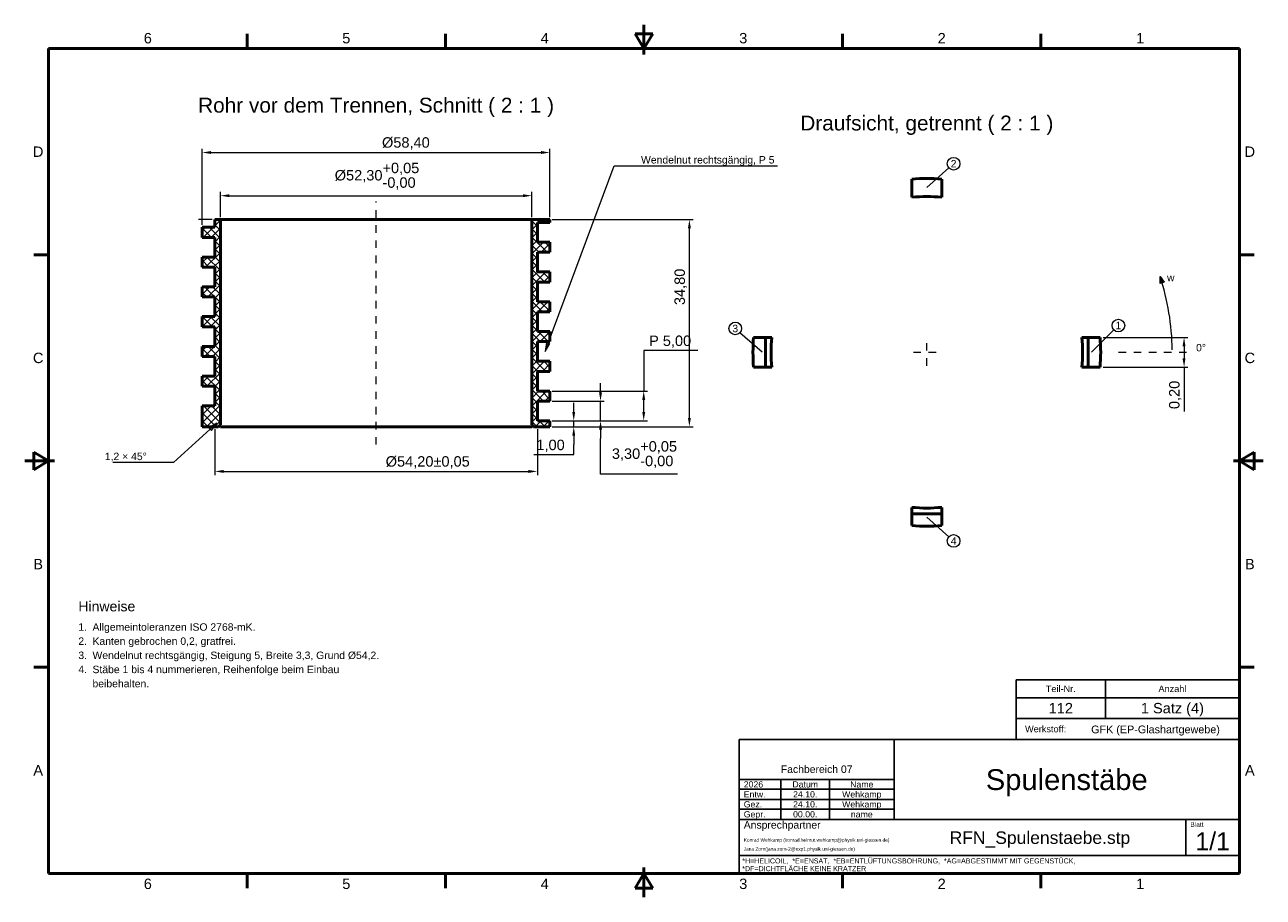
# Model space of a CAD drawing. Header units: inches. Extents: x 0.8 to 17.2, y 0.6 to 12.1.
import ezdxf
from ezdxf.enums import TextEntityAlignment as Align

# ---------------------------------------------------------------- set-up
doc = ezdxf.new("R2010")
doc.units = ezdxf.units.IN
doc.header["$MEASUREMENT"] = 0
doc.linetypes.add('CENTER2', pattern=[1.125, 0.75, -0.125, 0.125, -0.125])
doc.layers.get('0').update_dxf_attribs({"lineweight": 25})
for name, color, linetype, lineweight in [('BEMASSUNG', 7, 'Continuous', 18), ('MITTELLINIE', 7, 'CENTER2', 18), ('RAHMEN', 7, 'Continuous', 50), ('SCHRAFFUR', 7, 'Continuous', 18), ('SCHRIFTFELD', 7, 'Continuous', 25), ('SICHTKANTE', 7, 'Continuous', 50), ('TEXT', 7, 'Continuous', 18)]:
    doc.layers.add(name, color=color, linetype=linetype, lineweight=lineweight)
doc.styles.add('ISO_14', font='arial.ttf')
doc.styles.add('ISO_15', font='arial.ttf')
doc.styles.add('ISO_20', font='arial.ttf')
doc.styles.add('ISO_72', font='arial.ttf')
doc.styles.add('ISO_73', font='arial.ttf')
doc.styles.add('ISO_75', font='arial.ttf')
doc.styles.add('ISO_78', font='arial.ttf')
doc.styles.add('ISO_79', font='arial.ttf')
doc.styles.add('ISO_80', font='arial.ttf')
doc.styles.add('ISO_81', font='arial.ttf')
doc.styles.add('ISO_82', font='arial.ttf')
doc.styles.add('ISO_83', font='arial.ttf')
doc.styles.add('ISO_86', font='arial.ttf')
doc.styles.add('ISO_89', font='arial.ttf')
doc.styles.add('ISO_92', font='arial.ttf')
doc.styles.add('ISO_95', font='arial.ttf')
doc.styles.add('ISO_96', font='arial.ttf')
doc.styles.add('ISO_97', font='arial.ttf')
doc.styles.add('ISO_98', font='arial.ttf')
doc.styles.add('ISO_99', font='arial.ttf')
doc.styles.add('ISO_DWG_RFN', font='arial.ttf')
doc.styles.add('Text Style102', font='arial.ttf')
doc.dimstyles.new('DWG_RFN', dxfattribs={"dimtxt": 0.137795, "dimasz": 0.11811, "dimexe": 0.049213, "dimexo": 0.031496, "dimgap": 0.031496, "dimtad": 1, "dimlfac": 25.4, "dimtxsty": 'ISO_DWG_RFN', "dimcen": 2.5, "dimclrd": 7, "dimclre": 7, "dimclrt": 7, "dimadec": 1, "dimazin": 3, "dimtfac": 1, "dimtmove": 0, "dimatfit": 3, "dimfxl": 0, "dimlwd": 18, "dimlwe": 18})

# ---------------------------------------------------------------- blocks, each defined once
blk = doc.blocks.new('Leader Text1')
at = {"layer": 'BEMASSUNG', "color": 7, "lineweight": 18}
for p, q in [((7.742, 7.904), (8.614, 10.246)), ((8.614, 10.246), (8.929, 10.246)), ((7.72, 7.912), (7.701, 7.793)), ((7.742, 7.904), (7.701, 7.793)), ((7.701, 7.793), (7.764, 7.896)), ((7.764, 7.896), (7.72, 7.912))]:
    blk.add_line(p, q, dxfattribs=at)
at = {"layer": 'BEMASSUNG', "color": 7, "lineweight": 18, "flags": 128}
blk.add_lwpolyline([(7.72, 7.912), (7.701, 7.793), (7.764, 7.896), (7.72, 7.912)], dxfattribs=at)
at = {"layer": 'BEMASSUNG', "color": 7}
blk.add_solid([(7.72, 7.912), (7.701, 7.793), (7.764, 7.896), (7.72, 7.912)], dxfattribs=at)
blk = doc.blocks.new('Leader Text2')
at = {"layer": 'BEMASSUNG', "color": 7, "lineweight": 18}
for p, q in [((3.271, 6.765), (2.787, 6.325)), ((3.358, 6.844), (3.255, 6.782)), ((3.255, 6.782), (3.287, 6.748)), ((3.271, 6.765), (3.358, 6.844)), ((3.287, 6.748), (3.358, 6.844)), ((2.787, 6.325), (2.472, 6.325))]:
    blk.add_line(p, q, dxfattribs=at)
at = {"layer": 'BEMASSUNG', "color": 7, "lineweight": 18, "flags": 128}
blk.add_lwpolyline([(3.287, 6.748), (3.358, 6.844), (3.255, 6.782), (3.287, 6.748)], dxfattribs=at)
at = {"layer": 'BEMASSUNG', "color": 7}
blk.add_solid([(3.287, 6.748), (3.358, 6.844), (3.255, 6.782), (3.287, 6.748)], dxfattribs=at)
blk = doc.blocks.new('Hatch_1')
at = {"layer": 'SCHRAFFUR', "color": 7, "linetype": 'Continuous', "lineweight": 18}
for p, q in [((6.783, 9.011), (6.812, 9.039)), ((6.858, 8.946), (6.783, 9.02)), ((6.91, 9), (6.871, 9.039)), ((6.879, 9), (6.918, 9.039)), ((7.016, 9), (6.977, 9.039)), ((6.985, 9), (7.024, 9.039)), ((6.783, 8.905), (6.858, 8.98)), ((6.858, 8.84), (6.783, 8.914)), ((6.783, 8.799), (6.858, 8.874)), ((6.985, 8.606), (6.783, 8.808)), ((6.783, 8.693), (6.858, 8.767)), ((6.783, 8.587), (6.937, 8.74)), ((6.879, 8.606), (6.783, 8.702)), ((6.909, 8.606), (7.024, 8.721)), ((7.024, 8.674), (6.958, 8.74)), ((6.858, 8.521), (6.783, 8.596)), ((6.783, 8.481), (6.858, 8.555)), ((7.015, 8.606), (7.024, 8.615)), ((6.858, 8.415), (6.783, 8.49)), ((6.783, 8.374), (6.858, 8.449)), ((6.955, 8.213), (6.783, 8.384)), ((6.783, 8.268), (6.862, 8.346)), ((6.783, 8.162), (6.968, 8.346)), ((6.858, 8.203), (6.783, 8.278)), ((7.024, 8.25), (6.927, 8.346)), ((6.94, 8.213), (7.024, 8.296)), ((6.858, 8.097), (6.783, 8.172)), ((6.783, 8.056), (6.858, 8.131)), ((6.858, 7.991), (6.783, 8.066)), ((6.783, 7.95), (6.858, 8.025)), ((6.924, 7.819), (6.783, 7.96)), ((6.783, 7.844), (6.892, 7.953)), ((6.864, 7.819), (6.998, 7.953)), ((7.024, 7.826), (6.896, 7.953)), ((6.97, 7.819), (7.024, 7.872)), ((7.024, 7.932), (7.003, 7.953)), ((6.858, 7.779), (6.783, 7.854)), ((6.783, 7.738), (6.858, 7.813)), ((6.858, 7.673), (6.783, 7.748)), ((6.783, 7.632), (6.858, 7.707)), ((6.858, 7.567), (6.783, 7.642)), ((6.783, 7.526), (6.858, 7.601)), ((6.783, 7.42), (6.923, 7.559)), ((6.894, 7.425), (6.783, 7.535)), ((7, 7.425), (6.866, 7.559)), ((6.895, 7.425), (7.024, 7.554)), ((7.024, 7.507), (6.972, 7.559)), ((6.858, 7.355), (6.783, 7.429)), ((6.783, 7.314), (6.858, 7.389)), ((7.001, 7.425), (7.024, 7.448)), ((6.858, 7.249), (6.783, 7.323)), ((6.783, 7.208), (6.858, 7.283)), ((6.969, 7.031), (6.783, 7.217)), ((6.783, 7.102), (6.858, 7.176)), ((6.783, 6.996), (6.953, 7.165)), ((6.863, 7.031), (6.783, 7.111)), ((6.925, 7.031), (7.024, 7.13)), ((7.024, 7.083), (6.941, 7.165)), ((6.858, 6.93), (6.783, 7.005)), ((6.783, 6.89), (6.858, 6.964)), ((6.858, 6.824), (6.783, 6.899)), ((6.783, 6.783), (6.858, 6.858)), ((6.939, 6.638), (6.783, 6.793)), ((6.783, 6.677), (6.878, 6.772)), ((6.783, 6.571), (6.984, 6.772)), ((7.024, 6.659), (6.911, 6.772)), ((7.024, 6.765), (7.017, 6.772)), ((6.858, 6.612), (6.783, 6.687)), ((6.858, 6.506), (6.783, 6.581)), ((6.956, 6.638), (7.024, 6.705)), ((6.783, 6.465), (6.858, 6.54)), ((6.858, 6.4), (6.783, 6.475)), ((6.783, 6.359), (6.858, 6.434)), ((6.853, 6.299), (6.783, 6.369)), ((6.83, 6.299), (6.908, 6.378)), ((6.959, 6.299), (6.88, 6.378)), ((6.936, 6.299), (7.014, 6.378)), ((7.024, 6.341), (6.986, 6.378))]:
    blk.add_line(p, q, dxfattribs=at)
blk = doc.blocks.new('Hatch_2')
at = {"layer": 'SCHRAFFUR', "color": 7, "linetype": 'Continuous', "lineweight": 18}
for p, q in [((2.591, 8.955), (2.665, 9.029)), ((2.665, 9.002), (2.628, 9.039)), ((2.425, 8.895), (2.467, 8.937)), ((2.546, 8.803), (2.425, 8.924)), ((2.439, 8.803), (2.573, 8.937)), ((2.665, 8.79), (2.518, 8.937)), ((2.545, 8.803), (2.665, 8.923)), ((2.665, 8.896), (2.591, 8.971)), ((2.44, 8.803), (2.425, 8.818)), ((2.591, 8.742), (2.665, 8.817)), ((2.665, 8.684), (2.591, 8.759)), ((2.591, 8.636), (2.665, 8.711)), ((2.425, 8.471), (2.498, 8.543)), ((2.47, 8.409), (2.665, 8.605)), ((2.665, 8.366), (2.488, 8.543)), ((2.665, 8.578), (2.591, 8.652)), ((2.665, 8.472), (2.591, 8.546)), ((2.515, 8.409), (2.425, 8.5)), ((2.576, 8.409), (2.665, 8.499)), ((2.591, 8.318), (2.665, 8.393)), ((2.665, 8.259), (2.591, 8.334)), ((2.591, 8.212), (2.665, 8.287)), ((2.665, 8.153), (2.591, 8.228)), ((2.425, 8.047), (2.528, 8.15)), ((2.485, 8.016), (2.425, 8.075)), ((2.665, 7.941), (2.457, 8.15)), ((2.5, 8.016), (2.665, 8.181)), ((2.665, 8.047), (2.563, 8.15)), ((2.591, 8), (2.665, 8.075)), ((2.591, 7.894), (2.665, 7.969)), ((2.665, 7.835), (2.591, 7.91)), ((2.591, 7.788), (2.665, 7.863)), ((2.425, 7.728), (2.453, 7.756)), ((2.425, 7.622), (2.559, 7.756)), ((2.56, 7.622), (2.426, 7.756)), ((2.531, 7.622), (2.665, 7.757)), ((2.665, 7.623), (2.532, 7.756)), ((2.665, 7.729), (2.591, 7.804)), ((2.454, 7.622), (2.425, 7.651)), ((2.591, 7.576), (2.665, 7.65)), ((2.665, 7.517), (2.591, 7.592)), ((2.591, 7.47), (2.665, 7.544)), ((2.665, 7.411), (2.591, 7.486)), ((2.591, 7.364), (2.665, 7.438)), ((2.665, 7.305), (2.591, 7.38)), ((2.425, 7.304), (2.483, 7.362)), ((2.53, 7.228), (2.425, 7.333)), ((2.455, 7.228), (2.589, 7.362)), ((2.665, 7.199), (2.502, 7.362)), ((2.561, 7.228), (2.665, 7.332)), ((2.591, 7.151), (2.665, 7.226)), ((2.665, 7.093), (2.591, 7.168)), ((2.591, 7.045), (2.665, 7.12)), ((2.665, 6.987), (2.591, 7.061)), ((2.425, 6.88), (2.514, 6.969)), ((2.499, 6.835), (2.425, 6.909)), ((2.665, 6.775), (2.471, 6.969)), ((2.486, 6.835), (2.665, 7.014)), ((2.665, 6.881), (2.577, 6.969)), ((2.591, 6.833), (2.665, 6.908)), ((2.591, 6.727), (2.665, 6.802)), ((2.665, 6.668), (2.591, 6.743)), ((2.425, 6.35), (2.665, 6.59)), ((2.425, 6.562), (2.438, 6.575)), ((2.425, 6.456), (2.544, 6.575)), ((2.665, 6.35), (2.441, 6.575)), ((2.665, 6.456), (2.547, 6.575)), ((2.591, 6.621), (2.665, 6.696)), ((2.665, 6.562), (2.591, 6.637)), ((2.61, 6.299), (2.425, 6.484)), ((2.481, 6.299), (2.665, 6.484)), ((2.504, 6.299), (2.425, 6.378)), ((2.587, 6.299), (2.665, 6.378))]:
    blk.add_line(p, q, dxfattribs=at)
blk = doc.blocks.new('*D11')
at = {"layer": 'BEMASSUNG', "color": 7, "lineweight": 18, "transparency": 16777216}
for p, q in [((7.795, 9.537), (9.658, 9.537)), ((9.608, 6.915), (9.608, 9.419)), ((7.795, 6.797), (9.658, 6.797))]:
    blk.add_line(p, q, dxfattribs=at)
at = {"layer": 'BEMASSUNG', "color": 7, "transparency": 16777216}
for points in [[(9.589, 9.419), (9.628, 9.419), (9.608, 9.537)], [(9.589, 6.915), (9.628, 6.915), (9.608, 6.797)]]:
    blk.add_solid(points, dxfattribs=at)
at = {"layer": 'Defpoints', "color": 0, "transparency": 16777216}
for p in [(7.764, 9.537), (9.608, 9.537), (7.764, 6.797)]:
    blk.add_point(p, dxfattribs=at)
at = {"layer": 'BEMASSUNG', "color": 7, "lineweight": 18, "transparency": 16777216, "insert": (9.411, 8.406), "char_height": 0.1378, "attachment_point": 1, "rotation": 90, "style": 'ISO_DWG_RFN'}
blk.add_mtext('\\A1;{34,80}', dxfattribs=at)
blk = doc.blocks.new('*D12')
at = {"layer": 'BEMASSUNG', "color": 7, "lineweight": 18, "transparency": 16777216}
for p, q in [((9.718, 7.806), (9.004, 7.806)), ((9.004, 7.806), (9.004, 7.27)), ((7.795, 7.27), (9.054, 7.27)), ((9.004, 6.994), (9.004, 7.152)), ((7.795, 6.876), (9.054, 6.876))]:
    blk.add_line(p, q, dxfattribs=at)
at = {"layer": 'BEMASSUNG', "color": 7, "transparency": 16777216}
for points in [[(8.985, 7.152), (9.024, 7.152), (9.004, 7.27)], [(8.985, 6.994), (9.024, 6.994), (9.004, 6.876)]]:
    blk.add_solid(points, dxfattribs=at)
at = {"layer": 'Defpoints', "color": 0, "transparency": 16777216}
for p in [(7.764, 7.27), (9.004, 7.27), (7.764, 6.876)]:
    blk.add_point(p, dxfattribs=at)
at = {"layer": 'BEMASSUNG', "color": 7, "lineweight": 18, "transparency": 16777216, "insert": (9.075, 8.003), "char_height": 0.1378, "attachment_point": 1, "style": 'ISO_DWG_RFN'}
blk.add_mtext('\\A1;{P 5,00}', dxfattribs=at)
blk = doc.blocks.new('*D13')
at = {"layer": 'BEMASSUNG', "color": 7, "lineweight": 18, "transparency": 16777216}
for p, q in [((8.433, 7.254), (8.433, 7.372)), ((7.795, 7.136), (8.482, 7.136)), ((8.433, 6.876), (8.433, 7.136)), ((7.795, 6.876), (8.482, 6.876)), ((8.433, 6.758), (8.433, 6.64)), ((8.433, 6.171), (8.433, 6.64)), ((9.449, 6.171), (8.433, 6.171))]:
    blk.add_line(p, q, dxfattribs=at)
at = {"layer": 'BEMASSUNG', "color": 7, "transparency": 16777216}
for points in [[(8.413, 7.254), (8.453, 7.254), (8.433, 7.136)], [(8.413, 6.758), (8.453, 6.758), (8.433, 6.876)]]:
    blk.add_solid(points, dxfattribs=at)
at = {"layer": 'Defpoints', "color": 0, "transparency": 16777216}
for p in [(7.764, 7.136), (8.433, 7.136), (7.764, 6.876)]:
    blk.add_point(p, dxfattribs=at)
at = {"layer": 'BEMASSUNG', "color": 7, "lineweight": 18, "transparency": 16777216, "insert": (8.583, 6.607), "char_height": 0.1378, "attachment_point": 1, "style": 'ISO_DWG_RFN'}
blk.add_mtext('\\A1;{3,30\\S+0,05^ -0,00;}', dxfattribs=at)
blk = doc.blocks.new('*D14')
at = {"layer": 'BEMASSUNG', "color": 7, "lineweight": 18, "transparency": 16777216}
for p, q in [((8.079, 6.994), (8.079, 7.112)), ((7.795, 6.876), (8.128, 6.876)), ((7.795, 6.797), (8.128, 6.797)), ((8.079, 6.797), (8.079, 6.876)), ((8.079, 6.679), (8.079, 6.561)), ((8.079, 6.429), (8.079, 6.561)), ((7.553, 6.429), (8.079, 6.429))]:
    blk.add_line(p, q, dxfattribs=at)
at = {"layer": 'BEMASSUNG', "color": 7, "transparency": 16777216}
for points in [[(8.059, 6.994), (8.098, 6.994), (8.079, 6.876)], [(8.059, 6.679), (8.098, 6.679), (8.079, 6.797)]]:
    blk.add_solid(points, dxfattribs=at)
at = {"layer": 'Defpoints', "color": 0, "transparency": 16777216}
for p in [(7.764, 6.876), (7.764, 6.797), (8.079, 6.876)]:
    blk.add_point(p, dxfattribs=at)
at = {"layer": 'BEMASSUNG', "color": 7, "lineweight": 18, "transparency": 16777216, "insert": (7.585, 6.626), "char_height": 0.1378, "attachment_point": 1, "style": 'ISO_DWG_RFN'}
blk.add_mtext('\\A1;{1,00}', dxfattribs=at)
blk = doc.blocks.new('*D15')
at = {"layer": 'BEMASSUNG', "color": 7, "lineweight": 18, "transparency": 16777216}
for p, q in [((3.331, 6.766), (3.331, 6.157)), ((7.598, 6.766), (7.598, 6.157)), ((3.449, 6.207), (7.48, 6.207))]:
    blk.add_line(p, q, dxfattribs=at)
at = {"layer": 'BEMASSUNG', "color": 7, "transparency": 16777216}
for points in [[(3.449, 6.226), (3.449, 6.187), (3.331, 6.207)], [(7.48, 6.226), (7.48, 6.187), (7.598, 6.207)]]:
    blk.add_solid(points, dxfattribs=at)
at = {"layer": 'Defpoints', "color": 0, "transparency": 16777216}
for p in [(3.331, 6.797), (7.598, 6.797), (7.598, 6.207)]:
    blk.add_point(p, dxfattribs=at)
at = {"layer": 'BEMASSUNG', "color": 7, "lineweight": 18, "transparency": 16777216, "insert": (5.592, 6.408), "char_height": 0.1378, "attachment_point": 1, "style": 'ISO_DWG_RFN'}
blk.add_mtext('\\A1;{Ø54,20±0,05}', dxfattribs=at)
blk = doc.blocks.new('*D16')
at = {"layer": 'BEMASSUNG', "color": 7, "lineweight": 18, "transparency": 16777216}
for p, q in [((3.165, 9.569), (3.165, 10.472)), ((3.283, 10.423), (7.646, 10.423)), ((7.764, 9.569), (7.764, 10.472))]:
    blk.add_line(p, q, dxfattribs=at)
at = {"layer": 'BEMASSUNG', "color": 7, "transparency": 16777216}
for points in [[(3.283, 10.443), (3.283, 10.404), (3.165, 10.423)], [(7.646, 10.443), (7.646, 10.404), (7.764, 10.423)]]:
    blk.add_solid(points, dxfattribs=at)
at = {"layer": 'Defpoints', "color": 0, "transparency": 16777216}
for p in [(7.764, 10.423), (3.165, 9.537), (7.764, 9.537)]:
    blk.add_point(p, dxfattribs=at)
at = {"layer": 'BEMASSUNG', "color": 7, "lineweight": 18, "transparency": 16777216, "insert": (5.543, 10.625), "char_height": 0.1378, "attachment_point": 1, "style": 'ISO_DWG_RFN'}
blk.add_mtext('\\A1;{Ø58,40}', dxfattribs=at)
blk = doc.blocks.new('*D17')
at = {"layer": 'BEMASSUNG', "color": 7, "lineweight": 18, "transparency": 16777216}
for p, q in [((3.406, 9.569), (3.406, 9.902)), ((3.524, 9.852), (7.406, 9.852)), ((7.524, 9.569), (7.524, 9.902))]:
    blk.add_line(p, q, dxfattribs=at)
at = {"layer": 'BEMASSUNG', "color": 7, "transparency": 16777216}
for points in [[(3.524, 9.872), (3.524, 9.833), (3.406, 9.852)], [(7.406, 9.872), (7.406, 9.833), (7.524, 9.852)]]:
    blk.add_solid(points, dxfattribs=at)
at = {"layer": 'Defpoints', "color": 0, "transparency": 16777216}
for p in [(7.524, 9.852), (3.406, 9.537), (7.524, 9.537)]:
    blk.add_point(p, dxfattribs=at)
at = {"layer": 'BEMASSUNG', "color": 7, "lineweight": 18, "transparency": 16777216, "insert": (4.918, 10.288), "char_height": 0.1378, "attachment_point": 1, "style": 'ISO_DWG_RFN'}
blk.add_mtext('\\A1;{Ø52,30\\S+0,05^ -0,00;}', dxfattribs=at)
blk = doc.blocks.new('*D18')
at = {"layer": 'BEMASSUNG', "color": 7, "lineweight": 18, "transparency": 16777216}
for p, q in [((15.079, 7.978), (16.199, 7.978)), ((16.15, 7.86), (16.15, 7.703)), ((15.079, 7.585), (16.199, 7.585)), ((16.15, 7.585), (16.15, 6.999))]:
    blk.add_line(p, q, dxfattribs=at)
at = {"layer": 'BEMASSUNG', "color": 7, "transparency": 16777216}
for points in [[(16.13, 7.86), (16.169, 7.86), (16.15, 7.978)], [(16.13, 7.703), (16.169, 7.703), (16.15, 7.585)]]:
    blk.add_solid(points, dxfattribs=at)
at = {"layer": 'Defpoints', "color": 0, "transparency": 16777216}
for p in [(15.047, 7.978), (15.047, 7.585), (16.15, 7.585)]:
    blk.add_point(p, dxfattribs=at)
at = {"layer": 'BEMASSUNG', "color": 7, "lineweight": 18, "transparency": 16777216, "insert": (15.952, 7.031), "char_height": 0.1378, "attachment_point": 1, "rotation": 90, "style": 'ISO_DWG_RFN'}
blk.add_mtext('\\A1;{0,20}', dxfattribs=at)

msp = doc.modelspace()

# ---------------------------------------------------------------- hatches: boundary and pattern name
at = {"layer": 'BEMASSUNG'}
msp.add_hatch(color=7, dxfattribs=at).paths.add_polyline_path([(15.88632, 8.71012), (15.8339, 8.69309), (15.83335, 8.78398)])

# ---------------------------------------------------------------- linework, layer by layer
for p, q in [((8.92913, 10.24606), (10.77277, 10.24606)), ((12.74803, 9.96063), (13.03983, 10.22001)), ((3.29921, 9.5374), (3.11614, 9.5374)), ((3.16535, 9.46654), (3.16535, 9.58661)), ((15.83335, 8.78398), (15.88632, 8.71012)), ((15.8339, 8.69309), (15.83335, 8.78398)), ((15.88632, 8.71012), (15.8339, 8.69309)), ((10.5689, 7.7815), (10.2771, 8.04088)), ((14.92717, 7.7815), (15.22234, 8.07667)), ((2.47244, 6.3248), (1.98524, 6.3248)), ((12.74803, 5.60236), (13.03983, 5.34298))]:
    msp.add_line(p, q, dxfattribs=at)
for centre in [(13.10236, 10.27559), (15.2815, 8.13583), (10.21457, 8.09646), (13.10236, 5.2874)]:
    msp.add_circle(centre, 0.08366, dxfattribs=at)
msp.add_arc((12.74982, 7.77601), 3.24409, 0.668827, 18.101864, dxfattribs=at)
at = {"layer": 'MITTELLINIE', "ltscale": 0.089239}
msp.add_line((5.46457, 6.56102), (5.46457, 9.77362), dxfattribs=at)
at = {"layer": 'MITTELLINIE', "ltscale": 0.07874}
for p, q in [((12.74803, 7.60433), (12.74803, 7.95866)), ((12.57087, 7.7815), (12.9252, 7.7815))]:
    msp.add_line(p, q, dxfattribs=at)
at = {"layer": 'MITTELLINIE', "ltscale": 0.093322}
msp.add_line((15.28346, 7.7815), (16.22835, 7.7815), dxfattribs=at)
at = {"layer": 'RAHMEN'}
for p, q in [((3.75853, 11.79724), (3.75853, 11.99409)), ((6.3832, 11.79724), (6.3832, 11.99409)), ((9.12598, 11.99409), (8.88976, 11.99409)), ((8.88976, 11.99409), (9.00787, 11.79724)), ((9.00787, 12.1122), (9.00787, 11.7185)), ((9.00787, 11.79724), (9.12598, 11.99409)), ((9.00787, 11.79724), (9.00787, 11.99409)), ((11.63255, 11.79724), (11.63255, 11.99409)), ((14.25722, 11.79724), (14.25722, 11.99409)), ((16.88189, 11.79724), (1.13386, 11.79724)), ((1.13386, 11.79724), (1.13386, 0.89173)), ((16.88189, 0.89173), (16.88189, 11.79724)), ((1.13386, 9.07087), (0.93701, 9.07087)), ((16.88189, 9.07087), (17.07874, 9.07087)), ((1.13386, 6.34449), (0.93701, 6.4626)), ((0.93701, 6.4626), (0.93701, 6.22638)), ((17.07874, 6.4626), (16.88189, 6.34449)), ((17.07874, 6.22638), (17.07874, 6.4626)), ((0.8189, 6.34449), (1.2126, 6.34449)), ((1.13386, 6.34449), (0.93701, 6.34449)), ((0.93701, 6.22638), (1.13386, 6.34449)), ((17.19685, 6.34449), (16.80315, 6.34449)), ((16.88189, 6.34449), (17.07874, 6.34449)), ((16.88189, 6.34449), (17.07874, 6.22638)), ((1.13386, 3.61811), (0.93701, 3.61811)), ((16.88189, 3.61811), (17.07874, 3.61811)), ((1.13386, 0.89173), (16.88189, 0.89173)), ((3.75853, 0.89173), (3.75853, 0.69488)), ((6.3832, 0.89173), (6.3832, 0.69488)), ((9.00787, 0.89173), (8.88976, 0.69488)), ((9.00787, 0.57677), (9.00787, 0.97047)), ((9.12598, 0.69488), (9.00787, 0.89173)), ((9.00787, 0.89173), (9.00787, 0.69488)), ((11.63255, 0.89173), (11.63255, 0.69488)), ((14.25722, 0.89173), (14.25722, 0.69488)), ((8.88976, 0.69488), (9.12598, 0.69488))]:
    msp.add_line(p, q, dxfattribs=at)
at = {"layer": 'SCHRIFTFELD'}
for p, q in [((13.92913, 3.45079), (13.92913, 2.66339)), ((13.92913, 3.45079), (16.88189, 3.45079)), ((15.11024, 3.45079), (15.11024, 2.93898)), ((13.92913, 3.21457), (16.88189, 3.21457)), ((13.92913, 2.93898), (16.88189, 2.93898)), ((16.88189, 2.66339), (10.26772, 2.66339)), ((10.26772, 2.66339), (10.26772, 0.89173)), ((12.31496, 2.66339), (12.31496, 1.60433)), ((16.88189, 0.89173), (16.88189, 2.66339)), ((10.26772, 2.13189), (12.31496, 2.13189)), ((10.8189, 2.13189), (10.8189, 1.60433)), ((11.46063, 2.13189), (11.46063, 1.60433)), ((10.26772, 2.00591), (12.31496, 2.00591)), ((10.26772, 1.86811), (12.31496, 1.86811)), ((10.26772, 1.74213), (12.31496, 1.74213)), ((10.26772, 1.60433), (16.88189, 1.60433)), ((16.17323, 1.60433), (16.17323, 1.12795)), ((10.26772, 1.12795), (16.88189, 1.12795)), ((10.26772, 0.89173), (16.88189, 0.89173))]:
    msp.add_line(p, q, dxfattribs=at)
at = {"layer": 'SICHTKANTE'}
for p, q in [((12.55118, 9.83112), (12.55118, 10.07227)), ((12.94488, 9.83112), (12.94488, 10.07227)), ((3.33071, 9.43504), (3.33071, 9.5374)), ((3.33071, 9.5374), (3.40551, 9.5374)), ((3.40551, 9.5374), (3.40551, 6.82087)), ((3.40551, 9.5374), (7.52362, 9.5374)), ((7.76378, 9.5374), (7.52362, 9.5374)), ((7.52362, 9.5374), (7.52362, 6.82087)), ((7.76378, 9.49803), (7.76378, 9.5374)), ((3.16535, 9.30118), (3.16535, 9.43504)), ((3.16535, 9.43504), (3.33071, 9.43504)), ((7.59843, 9.23819), (7.59843, 9.49803)), ((7.59843, 9.49803), (7.76378, 9.49803)), ((3.33071, 9.30118), (3.16535, 9.30118)), ((3.33071, 9.04134), (3.33071, 9.30118)), ((7.76378, 9.23819), (7.59843, 9.23819)), ((7.76378, 9.10433), (7.76378, 9.23819)), ((3.16535, 8.90748), (3.16535, 9.04134)), ((3.16535, 9.04134), (3.33071, 9.04134)), ((7.59843, 8.84449), (7.59843, 9.10433)), ((7.59843, 9.10433), (7.76378, 9.10433)), ((3.33071, 8.90748), (3.16535, 8.90748)), ((3.33071, 8.64764), (3.33071, 8.90748)), ((7.76378, 8.84449), (7.59843, 8.84449)), ((7.76378, 8.71063), (7.76378, 8.84449)), ((7.59843, 8.71063), (7.76378, 8.71063)), ((7.59843, 8.45079), (7.59843, 8.71063)), ((3.16535, 8.51378), (3.16535, 8.64764)), ((3.16535, 8.64764), (3.33071, 8.64764)), ((3.33071, 8.51378), (3.16535, 8.51378)), ((3.33071, 8.25394), (3.33071, 8.51378)), ((7.76378, 8.45079), (7.59843, 8.45079)), ((7.76378, 8.31693), (7.76378, 8.45079)), ((3.16535, 8.12008), (3.16535, 8.25394)), ((3.16535, 8.25394), (3.33071, 8.25394)), ((7.59843, 8.05709), (7.59843, 8.31693)), ((7.59843, 8.31693), (7.76378, 8.31693)), ((3.33071, 8.12008), (3.16535, 8.12008)), ((3.33071, 7.86024), (3.33071, 8.12008)), ((7.76378, 8.05709), (7.59843, 8.05709)), ((7.76378, 7.92323), (7.76378, 8.05709)), ((7.59843, 7.66339), (7.59843, 7.92323)), ((7.59843, 7.92323), (7.76378, 7.92323)), ((10.61417, 7.97835), (10.45726, 7.97835)), ((10.69841, 7.97835), (10.61417, 7.97835)), ((10.61417, 7.97835), (10.61417, 7.7815)), ((14.79766, 7.97835), (14.88189, 7.97835)), ((14.88189, 7.97835), (15.0388, 7.97835)), ((14.88189, 7.7815), (14.88189, 7.97835)), ((3.16535, 7.72638), (3.16535, 7.86024)), ((3.16535, 7.86024), (3.33071, 7.86024)), ((3.33071, 7.72638), (3.16535, 7.72638)), ((3.33071, 7.46654), (3.33071, 7.72638)), ((10.61417, 7.7815), (10.61417, 7.58465)), ((14.88189, 7.58465), (14.88189, 7.7815)), ((7.76378, 7.66339), (7.59843, 7.66339)), ((7.76378, 7.52953), (7.76378, 7.66339)), ((10.61417, 7.58465), (10.45726, 7.58465)), ((10.69841, 7.58465), (10.61417, 7.58465)), ((14.79766, 7.58465), (14.88189, 7.58465)), ((14.88189, 7.58465), (15.0388, 7.58465)), ((3.16535, 7.33268), (3.16535, 7.46654)), ((3.16535, 7.46654), (3.33071, 7.46654)), ((7.59843, 7.26969), (7.59843, 7.52953)), ((7.59843, 7.52953), (7.76378, 7.52953)), ((3.33071, 7.33268), (3.16535, 7.33268)), ((3.33071, 7.07283), (3.33071, 7.33268)), ((7.76378, 7.26969), (7.59843, 7.26969)), ((7.76378, 7.13583), (7.76378, 7.26969)), ((3.16535, 6.79724), (3.16535, 7.07283)), ((3.16535, 7.07283), (3.33071, 7.07283)), ((7.59843, 6.87598), (7.59843, 7.13583)), ((7.59843, 7.13583), (7.76378, 7.13583)), ((3.38189, 6.79724), (3.16535, 6.79724)), ((3.40551, 6.82087), (3.38189, 6.79724)), ((3.40551, 6.79724), (7.52362, 6.79724)), ((7.52362, 6.82087), (7.54724, 6.79724)), ((7.54724, 6.79724), (7.76378, 6.79724)), ((7.76378, 6.87598), (7.59843, 6.87598)), ((7.76378, 6.79724), (7.76378, 6.87598)), ((12.55118, 5.73187), (12.55118, 5.64764)), ((12.55118, 5.64764), (12.55118, 5.49073)), ((12.55118, 5.64764), (12.74803, 5.64764)), ((12.74803, 5.64764), (12.94488, 5.64764)), ((12.94488, 5.73187), (12.94488, 5.64764)), ((12.94488, 5.64764), (12.94488, 5.49073))]:
    msp.add_line(p, q, dxfattribs=at)
for radius, start, end in [(2.29921, 85.088527, 94.911473), (2.05906, 84.514013, 95.485987), (2.29921, 175.088527, 184.911473), (2.05906, 174.514013, 185.485987), (2.05906, 354.514013, 5.485987), (2.29921, 355.088527, 4.911473), (2.05906, 264.514013, 275.485987), (2.29921, 265.088527, 274.911473)]:
    msp.add_arc((12.74803, 7.7815), radius, start, end, dxfattribs=at)

# ---------------------------------------------------------------- block references
for name in ['Hatch_2', 'Hatch_1']:
    msp.add_blockref(name, (0.74016, 0.49803))
at = {"layer": 'BEMASSUNG'}
for name in ['Leader Text1', 'Leader Text2']:
    msp.add_blockref(name, (0, 0), dxfattribs=at)

# ---------------------------------------------------------------- texts
at = {"layer": 'RAHMEN', "style": 'ISO_14'}
for s, p in [('6', (2.44619, 11.93504)), ('5', (5.07087, 11.93504)), ('4', (7.69554, 11.93504)), ('3', (10.32021, 11.93504)), ('2', (12.94488, 11.93504)), ('1', (15.56955, 11.93504)), ('D', (0.99606, 10.43406)), ('D', (17.01969, 10.43406)), ('C', (0.99606, 7.70768)), ('C', (17.01969, 7.70768)), ('B', (0.99606, 4.9813)), ('B', (17.01969, 4.9813)), ('A', (0.99606, 2.25492)), ('A', (17.01969, 2.25492)), ('6', (2.44619, 0.75394)), ('5', (5.07087, 0.75394)), ('4', (7.69554, 0.75394)), ('3', (10.32021, 0.75394)), ('2', (12.94488, 0.75394)), ('1', (15.56955, 0.75394))]:
    msp.add_text(s, height=0.1378, dxfattribs=at).set_placement(p, align=Align.MIDDLE_CENTER)
at = {"layer": 'SCHRIFTFELD'}
for s, height, style, p in [('Teil-Nr.', 0.086614, 'ISO_72', (14.51969, 3.33268)), ('Anzahl', 0.086614, 'ISO_72', (15.99606, 3.33268)), ('Fachbereich 07', 0.0984252, 'ISO_79', (11.29134, 2.26969))]:
    msp.add_text(s, height=height, dxfattribs=dict(at, style=style)).set_placement(p, align=Align.MIDDLE_CENTER)
for s, height, style, p in [('Werkstoff:', 0.086614, 'ISO_73', (14.04724, 2.80118)), ('Ansprechpartner', 0.0984252, 'ISO_78', (10.32677, 1.53346)), ('Blatt', 0.062992, 'ISO_80', (16.23228, 1.5374))]:
    msp.add_text(s, height=height, dxfattribs=dict(at, style=style)).set_placement(p, align=Align.MIDDLE_LEFT)
at = {"layer": 'SCHRIFTFELD', "color": 8, "true_color": 0x808080, "style": 'ISO_75'}
for s, p in [('*H=HELICOIL,  *E=ENSAT,  *EB=ENTLÜFTUNGSBOHRUNG,  *AG=ABGESTIMMT MIT GEGENSTÜCK,', (10.30709, 1.05709)), ('*DF=DICHTFLÄCHE KEINE KRATZER', (10.30709, 0.95472))]:
    msp.add_text(s, height=0.0669291, dxfattribs=at).set_placement(p, align=Align.MIDDLE_LEFT)
at = {"layer": 'TEXT'}
for s, height, style, p in [('Rohr vor dem Trennen, Schnitt ( 2 : 1 )', 0.1968504, 'ISO_20', (5.46457, 11.04921)), ('Draufsicht, getrennt ( 2 : 1 )', 0.1968504, 'ISO_20', (12.74803, 10.81299)), ('2', 0.09843, 'ISO_79', (13.10236, 10.27559)), ('3', 0.09843, 'ISO_79', (10.21457, 8.09646)), ('1', 0.09843, 'ISO_79', (15.2815, 8.13583)), ('4', 0.09843, 'ISO_79', (13.10236, 5.2874)), ('Datum', 0.082677, 'ISO_97', (11.13976, 2.0689)), ('Name', 0.082677, 'ISO_97', (11.8878, 2.0689))]:
    msp.add_text(s, height=height, dxfattribs=dict(at, style=style)).set_placement(p, align=Align.MIDDLE_CENTER)
for s, height, style, p in [('Wendelnut rechtsgängig, P 5', 0.0984252, 'ISO_82', (8.9685, 10.27756)), ('w', 0.09843, 'ISO_82', (15.92441, 8.72053)), ('0°', 0.098425, 'ISO_82', (16.3091, 7.79409)), ('Hinweise', 0.132874, 'ISO_99', (1.52756, 4.3563)), ('1.', 0.098425, 'ISO_82', (1.52756, 4.10039)), ('Allgemeintoleranzen ISO 2768-mK.', 0.0984252, 'ISO_82', (1.71457, 4.10039)), ('2.', 0.098425, 'ISO_82', (1.52756, 3.91339)), ('Kanten gebrochen 0,2, gratfrei.', 0.0984252, 'ISO_82', (1.71457, 3.91339)), ('3.', 0.098425, 'ISO_82', (1.52756, 3.72638)), ('Wendelnut rechtsgängig, Steigung 5, Breite 3,3, Grund %%c54,2.', 0.0984252, 'ISO_82', (1.71457, 3.72638)), ('4.', 0.098425, 'ISO_82', (1.52756, 3.53937)), ('Stäbe 1 bis 4 nummerieren, Reihenfolge beim Einbau', 0.0984252, 'ISO_82', (1.71457, 3.53937)), ('beibehalten.', 0.0984252, 'ISO_82', (1.71457, 3.35236))]:
    msp.add_text(s, height=height, dxfattribs=dict(at, style=style)).set_placement(p)
at = {"layer": 'TEXT', "style": 'ISO_81'}
msp.add_text('1,2 × 45°', height=0.098425, dxfattribs=at).set_placement((2.43307, 6.3563), align=Align.RIGHT)
at = {"layer": 'TEXT', "color": 5, "true_color": 0x0000ff}
for s, height, style, p in [('112', 0.137795, 'ISO_15', (14.51969, 3.07677)), ('1 Satz (4)', 0.137795, 'ISO_15', (15.99606, 3.07677)), ('GFK (EP-Glashartgewebe)', 0.102, 'Text Style102', (15.77256, 2.79557)), ('Spulenstäbe', 0.2755905, 'ISO_89', (14.59843, 2.13189)), ('24.10.', 0.082677, 'ISO_95', (11.13976, 1.93701)), ('Wehkamp', 0.082677, 'ISO_95', (11.8878, 1.93701)), ('24.10.', 0.082677, 'ISO_95', (11.13976, 1.80512)), ('Wehkamp', 0.082677, 'ISO_95', (11.8878, 1.80512)), ('00.00.', 0.082677, 'ISO_95', (11.13976, 1.67323)), ('name', 0.082677, 'ISO_95', (11.8878, 1.67323)), ('RFN_Spulenstaebe.stp', 0.1653543, 'ISO_86', (14.24409, 1.36417)), ('1/1', 0.23622, 'ISO_83', (16.52756, 1.31693))]:
    msp.add_text(s, height=height, dxfattribs=dict(at, style=style)).set_placement(p, align=Align.MIDDLE_CENTER)
at = {"layer": 'TEXT', "color": 5, "true_color": 0x0000ff, "style": 'ISO_98'}
msp.add_text('2026', height=0.082677, dxfattribs=at).set_placement((10.32677, 2.0689), align=Align.MIDDLE_LEFT)
at = {"layer": 'TEXT'}
for s, height, style, p in [('Entw.', 0.082677, 'ISO_96', (10.32677, 1.93701)), ('Gez.', 0.082677, 'ISO_96', (10.32677, 1.80512)), ('Gepr.', 0.082677, 'ISO_96', (10.32677, 1.67323)), ('Konrad Wehkamp (konrad.helmut.wehkamp@physik.uni-giessen.de)', 0.0452756, 'ISO_92', (10.32677, 1.33268)), ('Jana Zorn(jana.zorn-2@exp1.physik.uni-giessen.de)', 0.0452756, 'ISO_92', (10.32677, 1.21457))]:
    msp.add_text(s, height=height, dxfattribs=dict(at, style=style)).set_placement(p, align=Align.MIDDLE_LEFT)

# ---------------------------------------------------------------- dimensions: what is measured, and where the dimension line sits
at = {"layer": 'BEMASSUNG', "color": 7, "lineweight": 18}
for base, p1, p2, angle, text, override, picture, middle in [((7.76378, 10.42323), (3.16535, 9.5374), (7.76378, 9.5374), 180, '{Ø<>}', {"dimgap": 0.031496, "dimdec": 2, "dimlfac": 12.7, "dimsah": 1, "dimtol": 0, "dimlim": 0, "dimtp": 0, "dimtm": 0, "dimtdec": 2, "dimtofl": 0, "dimatfit": 1}, '*D16', (5.8505, 10.42323)), ((7.52362, 9.85236), (3.40551, 9.5374), (7.52362, 9.5374), 180, '{Ø<>}', {"dimgap": 0.031496, "dimdec": 2, "dimlfac": 12.7, "dimsah": 1, "dimtol": 1, "dimlim": 0, "dimtp": 0.05, "dimtm": 1e-09, "dimtdec": 2, "dimtofl": 0, "dimatfit": 1}, '*D17', (5.46457, 9.85236)), ((9.60849, 9.5374), (7.76378, 6.79724), (7.76378, 9.5374), 90, '{<>}', {"dimgap": 0.031496, "dimdec": 2, "dimlfac": 12.7, "dimsah": 1, "dimtol": 0, "dimlim": 0, "dimtp": 0, "dimtm": 0, "dimtdec": 2, "dimtofl": 0, "dimatfit": 1}, '*D11', (9.60849, 8.63816)), ((9.00437, 7.26969), (7.76378, 6.87598), (7.76378, 7.26969), 90, '{P <>}', {"dimgap": 0.031496, "dimtih": 1, "dimtoh": 1, "dimdec": 2, "dimlfac": 12.7, "dimsah": 1, "dimtol": 0, "dimlim": 0, "dimtp": 0, "dimtm": 0, "dimtdec": 2, "dimtofl": 0, "dimtmove": 1, "dimatfit": 2}, '*D12', (9.01716, 7.8059)), ((16.14961, 7.58465), (15.04724, 7.97835), (15.04724, 7.58465), 90, '{<>}', {"dimgap": 0.031496, "dimdec": 2, "dimlfac": 0.5, "dimsah": 1, "dimtol": 0, "dimlim": 0, "dimtp": 0, "dimtm": 0, "dimtdec": 2, "dimtofl": 0, "dimatfit": 2}, '*D18', (16.14961, 7.20927)), ((8.43307, 7.13583), (7.76378, 6.87598), (7.76378, 7.13583), 90, '{<>}', {"dimgap": 0.031496, "dimtih": 1, "dimtoh": 1, "dimdec": 2, "dimlfac": 12.7, "dimsah": 1, "dimtol": 1, "dimlim": 0, "dimtp": 0.05, "dimtm": 1e-09, "dimtdec": 2, "dimtofl": 1, "dimtmove": 1, "dimatfit": 1}, '*D13', (8.44764, 6.17095)), ((8.07874, 6.87598), (7.76378, 6.79724), (7.76378, 6.87598), 90, '{<>}', {"dimgap": 0.031496, "dimtih": 1, "dimtoh": 1, "dimdec": 2, "dimlfac": 12.7, "dimsah": 1, "dimtol": 0, "dimlim": 0, "dimtp": 0, "dimtm": 0, "dimtdec": 2, "dimtofl": 1, "dimtmove": 1, "dimatfit": 1}, '*D14', (8.07162, 6.42866)), ((7.59843, 6.20669), (3.33071, 6.79724), (7.59843, 6.79724), 180, '{Ø<>}', {"dimgap": 0.031496, "dimdec": 2, "dimlfac": 12.7, "dimsah": 1, "dimtol": 1, "dimlim": 0, "dimtp": 0.05, "dimtm": 0.05, "dimtdec": 2, "dimtofl": 0, "dimatfit": 1}, '*D15', (6.13963, 6.20669))]:
    dim = msp.add_linear_dim(base=base, p1=p1, p2=p2, angle=angle, text=text, dimstyle='DWG_RFN', override=override, dxfattribs=at)
    dim.commit()
    dim.dimension.update_dxf_attribs({"geometry": picture, "text_midpoint": middle, "dimtype": 160})

doc.saveas('drawing.dxf')
